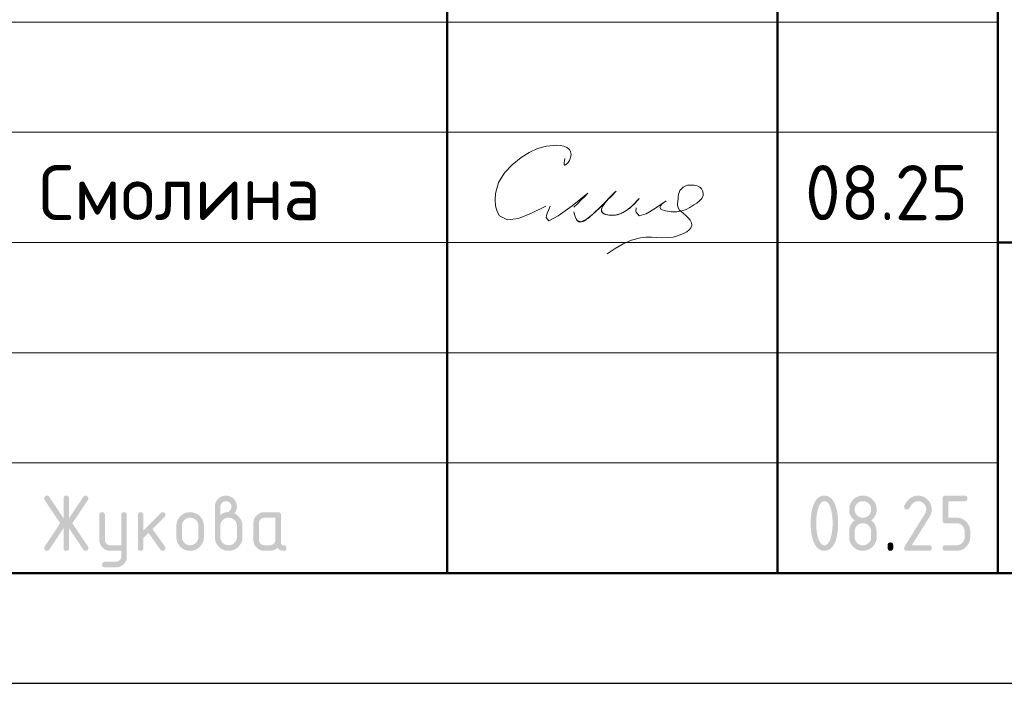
# Model space of a CAD drawing. Header units: millimetres. Extents: x 0 to 21000, y 0 to 14850.
# Tile 8 of 16: x 12530 to 14765, y 0 to 1505. Entities that reach past the tile are written whole.
import ezdxf

# ---------------------------------------------------------------- set-up
doc = ezdxf.new("R2010")
doc.units = ezdxf.units.MM
doc.layers.add('Standard', color=7, linetype='Continuous', lineweight=25)
doc.styles.add('ISOCPEUR', font='txt')

msp = doc.modelspace()

# ---------------------------------------------------------------- hatches: boundary and pattern name
at = {"layer": 'Standard', "linetype": 'Continuous', "lineweight": 25, "transparency": 33554687}
for points in [[(12629.3, 351.8), (12597, 303.4), (12596.5, 302.7), (12596, 302.2), (12595.4, 301.7), (12594.8, 301.3), (12594.1, 301), (12593.3, 300.8), (12592.6, 300.6), (12591.7, 300.6), (12590.9, 300.6), (12590.2, 300.7), (12589.6, 300.8), (12589, 301.1), (12588.4, 301.3), (12587.9, 301.6), (12587.5, 301.9), (12587.1, 302.3), (12586.7, 302.7), (12586.4, 303.2), (12586.1, 303.7), (12585.9, 304.3), (12585.7, 304.9), (12585.6, 305.6), (12585.5, 306.4), (12585.5, 307.2), (12585.5, 308), (12585.8, 308.8), (12586.1, 309.6), (12586.6, 310.4), (12621.7, 363.1), (12586.6, 415.8), (12586.1, 416.6), (12585.8, 417.4), (12585.5, 418.3), (12585.5, 419.1), (12585.5, 419.9), (12585.6, 420.6), (12585.7, 421.4), (12585.9, 422), (12586.1, 422.6), (12586.4, 423.1), (12586.7, 423.6), (12587.1, 424), (12587.5, 424.4), (12588, 424.7), (12588.5, 425), (12589, 425.2), (12589.6, 425.4), (12590.3, 425.5), (12591, 425.6), (12591.8, 425.6), (12592.6, 425.6), (12593.3, 425.5), (12594.1, 425.3), (12594.7, 424.9), (12595.4, 424.6), (12596, 424), (12596.5, 423.5), (12597, 422.8), (12629.3, 374.5), (12629.3, 419.4), (12629.3, 420.2), (12629.4, 420.9), (12629.5, 421.5), (12629.7, 422.1), (12629.9, 422.7), (12630.2, 423.2), (12630.4, 423.7), (12630.8, 424.1), (12631.2, 424.5), (12631.7, 424.8), (12632.2, 425.1), (12632.8, 425.3), (12633.4, 425.4), (12634.1, 425.5), (12634.7, 425.6), (12635.5, 425.6), (12636.3, 425.6), (12637, 425.5), (12637.7, 425.4), (12638.3, 425.3), (12638.9, 425.1), (12639.3, 424.8), (12639.8, 424.5), (12640.2, 424.1), (12640.6, 423.7), (12640.9, 423.2), (12641.2, 422.7), (12641.4, 422.1), (12641.6, 421.5), (12641.7, 420.9), (12641.8, 420.2), (12641.8, 419.4), (12641.8, 374.5), (12674.1, 422.8), (12674.5, 423.5), (12675.1, 424), (12675.7, 424.6), (12676.3, 424.9), (12677, 425.3), (12677.8, 425.5), (12678.5, 425.6), (12679.4, 425.6), (12680, 425.6), (12680.6, 425.5), (12681.2, 425.4), (12681.7, 425.2), (12682.3, 424.9), (12682.8, 424.6), (12683.3, 424.2), (12683.7, 423.7), (12684.2, 423.3), (12684.5, 422.8), (12684.9, 422.3), (12685.1, 421.7), (12685.3, 421.1), (12685.4, 420.5), (12685.5, 419.9), (12685.5, 419.3), (12685.5, 418.4), (12685.3, 417.5), (12685, 416.6), (12684.5, 415.8), (12649.4, 363.1), (12684.5, 310.4), (12685, 309.6), (12685.3, 308.7), (12685.5, 307.9), (12685.5, 307), (12685.5, 306.3), (12685.4, 305.7), (12685.3, 305.1), (12685.1, 304.6), (12684.9, 304), (12684.5, 303.5), (12684.2, 303), (12683.8, 302.5), (12683.3, 302.1), (12682.8, 301.7), (12682.4, 301.4), (12681.8, 301.1), (12681.3, 300.9), (12680.7, 300.8), (12680.1, 300.6), (12679.5, 300.6), (12678.6, 300.6), (12677.8, 300.8), (12677, 301), (12676.3, 301.3), (12675.6, 301.7), (12675.1, 302.2), (12674.5, 302.7), (12674.1, 303.4), (12641.8, 351.8), (12641.8, 306.9), (12641.8, 306.1), (12641.7, 305.4), (12641.6, 304.7), (12641.4, 304.2), (12641.2, 303.6), (12640.9, 303.1), (12640.6, 302.6), (12640.2, 302.2), (12639.8, 301.8), (12639.3, 301.5), (12638.9, 301.2), (12638.3, 301), (12637.7, 300.8), (12637, 300.7), (12636.3, 300.6), (12635.5, 300.6), (12634.7, 300.6), (12634.1, 300.7), (12633.4, 300.8), (12632.8, 301), (12632.2, 301.2), (12631.7, 301.5), (12631.2, 301.8), (12630.8, 302.2), (12630.4, 302.6), (12630.2, 303.1), (12629.9, 303.6), (12629.7, 304.2), (12629.5, 304.7), (12629.4, 305.4), (12629.3, 306.1), (12629.3, 306.9)], [(14568.6, 425.6), (14570.2, 425.6), (14571.8, 425.5), (14573.3, 425.4), (14574.8, 425.1), (14576.3, 424.8), (14577.8, 424.4), (14579.2, 423.9), (14580.6, 423.4), (14582, 422.8), (14583.3, 422.1), (14584.6, 421.4), (14585.9, 420.5), (14587.1, 419.6), (14588.3, 418.6), (14589.5, 417.6), (14590.7, 416.5), (14591.8, 415.4), (14592.8, 414.2), (14593.8, 413), (14594.7, 411.7), (14595.5, 410.4), (14596.3, 409.1), (14597, 407.8), (14597.5, 406.4), (14598.1, 405), (14598.5, 403.6), (14599, 402.1), (14599.2, 400.6), (14599.5, 399.1), (14599.7, 397.6), (14599.8, 396), (14599.8, 394.4), (14599.8, 392.2), (14599.5, 389.9), (14599.1, 387.7), (14598.4, 385.5), (14597.7, 383.2), (14596.6, 380.9), (14595.6, 378.7), (14594.1, 376.4), (14554.8, 313.2), (14593.6, 313.2), (14594.4, 313.2), (14595, 313.1), (14595.7, 313), (14596.3, 312.8), (14596.9, 312.6), (14597.4, 312.3), (14597.9, 312), (14598.3, 311.6), (14598.7, 311.2), (14598.9, 310.7), (14599.2, 310.2), (14599.4, 309.6), (14599.6, 309.1), (14599.7, 308.4), (14599.8, 307.7), (14599.8, 306.9), (14599.8, 306.1), (14599.7, 305.4), (14599.6, 304.8), (14599.4, 304.2), (14599.2, 303.6), (14598.9, 303.1), (14598.7, 302.6), (14598.3, 302.2), (14597.9, 301.8), (14597.4, 301.5), (14596.9, 301.2), (14596.3, 301), (14595.7, 300.8), (14595, 300.7), (14594.4, 300.6), (14593.6, 300.6), (14543.6, 300.6), (14542.8, 300.6), (14542.1, 300.7), (14541.4, 300.8), (14540.9, 301), (14540.3, 301.2), (14539.8, 301.5), (14539.3, 301.8), (14538.9, 302.2), (14538.5, 302.6), (14538.2, 303.1), (14537.9, 303.6), (14537.7, 304.2), (14537.5, 304.7), (14537.4, 305.4), (14537.3, 306.1), (14537.3, 306.9), (14537.3, 307.8), (14537.6, 308.7), (14537.9, 309.6), (14538.4, 310.5), (14584.2, 384.1), (14585, 385.3), (14585.6, 386.6), (14586.2, 387.9), (14586.5, 389.1), (14586.9, 390.4), (14587.1, 391.7), (14587.3, 393), (14587.3, 394.4), (14587.3, 396.3), (14587, 398.1), (14586.6, 399.9), (14585.9, 401.6), (14585.3, 403.2), (14584.2, 404.7), (14583.2, 406.3), (14581.8, 407.6), (14580.5, 409), (14578.9, 410), (14577.4, 411.1), (14575.8, 411.7), (14574.1, 412.4), (14572.3, 412.8), (14570.5, 413.1), (14568.6, 413.1), (14567.3, 413.1), (14566, 412.9), (14564.7, 412.6), (14563.4, 412.1), (14562.1, 411.6), (14560.9, 410.9), (14559.6, 410.2), (14558.4, 409.2), (14557.2, 408.2), (14556, 407), (14554.8, 405.8), (14553.6, 404.3), (14552.4, 402.8), (14551.3, 401.1), (14550.1, 399.4), (14549, 397.4), (14548.6, 396.6), (14548, 396.1), (14547.5, 395.5), (14546.8, 395.1), (14546.1, 394.8), (14545.3, 394.6), (14544.5, 394.4), (14543.6, 394.4), (14542.8, 394.4), (14542.1, 394.5), (14541.4, 394.6), (14540.9, 394.8), (14540.3, 395), (14539.8, 395.3), (14539.3, 395.5), (14538.9, 395.9), (14538.5, 396.3), (14538.2, 396.8), (14537.9, 397.3), (14537.7, 397.9), (14537.5, 398.5), (14537.4, 399.2), (14537.3, 399.8), (14537.3, 400.6), (14537.3, 401.3), (14537.5, 402), (14537.6, 402.6), (14537.9, 403.2), (14539.4, 406), (14540.9, 408.4), (14542.5, 410.9), (14544.2, 413), (14545.9, 415.1), (14547.7, 416.9), (14549.5, 418.6), (14551.4, 420), (14553.3, 421.4), (14555.3, 422.5), (14557.4, 423.5), (14559.5, 424.2), (14561.7, 424.9), (14563.9, 425.3), (14566.2, 425.6)], [(14624.8, 369.4), (14624.8, 419.4), (14624.8, 420.2), (14624.9, 420.9), (14625, 421.5), (14625.2, 422.1), (14625.4, 422.7), (14625.7, 423.2), (14626, 423.7), (14626.4, 424.1), (14626.7, 424.5), (14627.2, 424.8), (14627.7, 425.1), (14628.3, 425.3), (14628.9, 425.4), (14629.6, 425.5), (14630.3, 425.6), (14631, 425.6), (14674.7, 425.6), (14675.4, 425.6), (14676.1, 425.5), (14676.8, 425.4), (14677.4, 425.3), (14678, 425.1), (14678.5, 424.8), (14679, 424.5), (14679.3, 424.1), (14679.7, 423.7), (14680, 423.2), (14680.3, 422.7), (14680.5, 422.1), (14680.7, 421.5), (14680.8, 420.8), (14680.9, 420.2), (14680.9, 419.4), (14680.9, 418.6), (14680.8, 417.9), (14680.7, 417.2), (14680.5, 416.6), (14680.3, 416.1), (14680, 415.6), (14679.7, 415.1), (14679.3, 414.7), (14679, 414.3), (14678.5, 414), (14678, 413.7), (14677.4, 413.5), (14676.8, 413.3), (14676.1, 413.2), (14675.4, 413.1), (14674.7, 413.1), (14637.3, 413.1), (14637.3, 375.7), (14656, 375.7), (14657.6, 375.7), (14659.2, 375.5), (14660.8, 375.4), (14662.2, 375.1), (14663.7, 374.8), (14665.2, 374.4), (14666.6, 373.9), (14668, 373.4), (14669.4, 372.8), (14670.7, 372.1), (14672, 371.4), (14673.3, 370.5), (14674.5, 369.6), (14675.7, 368.6), (14676.9, 367.6), (14678.1, 366.5), (14679.2, 365.3), (14680.2, 364.1), (14681.2, 362.9), (14682.1, 361.7), (14682.9, 360.4), (14683.6, 359.1), (14684.3, 357.7), (14684.9, 356.4), (14685.5, 355), (14685.9, 353.5), (14686.3, 352.1), (14686.6, 350.6), (14686.9, 349.1), (14687, 347.6), (14687.2, 346), (14687.2, 344.4), (14687.2, 331.9), (14687.2, 330.3), (14687, 328.7), (14686.9, 327.2), (14686.6, 325.7), (14686.3, 324.1), (14685.9, 322.7), (14685.5, 321.3), (14684.9, 319.9), (14684.3, 318.5), (14683.6, 317.2), (14682.9, 315.9), (14682, 314.6), (14681.2, 313.3), (14680.2, 312.1), (14679.2, 310.9), (14678, 309.8), (14676.9, 308.6), (14675.7, 307.6), (14674.5, 306.6), (14673.2, 305.8), (14671.9, 304.9), (14670.6, 304.2), (14669.3, 303.5), (14667.9, 302.9), (14666.5, 302.4), (14665.1, 301.9), (14663.7, 301.5), (14662.2, 301.2), (14660.7, 300.9), (14659.1, 300.8), (14657.6, 300.6), (14656, 300.6), (14631, 300.6), (14630.3, 300.6), (14629.6, 300.7), (14628.9, 300.8), (14628.3, 301), (14627.7, 301.2), (14627.2, 301.5), (14626.7, 301.8), (14626.4, 302.2), (14626, 302.6), (14625.7, 303.1), (14625.4, 303.6), (14625.2, 304.2), (14625, 304.8), (14624.9, 305.4), (14624.8, 306.1), (14624.8, 306.9), (14624.8, 307.7), (14624.9, 308.4), (14625, 309.1), (14625.2, 309.6), (14625.4, 310.2), (14625.7, 310.7), (14626, 311.2), (14626.4, 311.6), (14626.7, 312), (14627.2, 312.3), (14627.7, 312.6), (14628.3, 312.8), (14628.9, 313), (14629.6, 313.1), (14630.3, 313.2), (14631, 313.2), (14656, 313.2), (14657.9, 313.2), (14659.7, 313.5), (14661.5, 313.8), (14663.2, 314.5), (14664.9, 315.2), (14666.4, 316.2), (14667.9, 317.2), (14669.2, 318.6), (14670.6, 320), (14671.6, 321.5), (14672.6, 323), (14673.3, 324.7), (14674, 326.3), (14674.3, 328.1), (14674.7, 329.9), (14674.7, 331.9), (14674.7, 344.4), (14674.7, 346.3), (14674.3, 348.1), (14674, 349.9), (14673.3, 351.6), (14672.6, 353.3), (14671.6, 354.8), (14670.6, 356.3), (14669.2, 357.7), (14667.8, 359), (14666.3, 360.1), (14664.8, 361.1), (14663.1, 361.8), (14661.5, 362.5), (14659.7, 362.8), (14657.9, 363.1), (14656, 363.1), (14631, 363.1), (14630.3, 363.1), (14629.6, 363.2), (14628.9, 363.3), (14628.3, 363.5), (14627.7, 363.7), (14627.2, 364), (14626.7, 364.3), (14626.4, 364.7), (14626, 365.1), (14625.7, 365.6), (14625.4, 366.1), (14625.2, 366.7), (14625, 367.2), (14624.9, 367.9), (14624.8, 368.6)], [(12760.4, 288), (12760.4, 300.6), (12735.5, 300.6), (12734.2, 300.6), (12732.9, 300.8), (12731.7, 300.9), (12730.4, 301.1), (12729.2, 301.3), (12728.1, 301.7), (12726.9, 302), (12725.8, 302.5), (12724.7, 302.9), (12723.7, 303.5), (12722.6, 304.1), (12721.6, 304.7), (12720.6, 305.4), (12719.6, 306.2), (12718.7, 307), (12717.8, 307.9), (12716.9, 308.8), (12716.1, 309.8), (12715.3, 310.8), (12714.6, 311.8), (12713.9, 312.8), (12713.4, 313.8), (12712.8, 314.9), (12712.4, 316), (12711.9, 317.1), (12711.6, 318.3), (12711.2, 319.4), (12711, 320.6), (12710.8, 321.8), (12710.7, 323.1), (12710.6, 324.3), (12710.6, 325.6), (12710.6, 381.8), (12710.6, 382.6), (12710.7, 383.3), (12710.7, 384), (12710.9, 384.6), (12711.1, 385.1), (12711.4, 385.6), (12711.7, 386.1), (12712.1, 386.5), (12712.5, 386.9), (12713, 387.2), (12713.5, 387.5), (12714.1, 387.7), (12714.7, 387.9), (12715.3, 388), (12716, 388.1), (12716.8, 388.1), (12717.6, 388.1), (12718.3, 388), (12719, 387.9), (12719.6, 387.7), (12720.1, 387.5), (12720.6, 387.2), (12721.1, 386.9), (12721.5, 386.5), (12721.9, 386.1), (12722.2, 385.6), (12722.5, 385.2), (12722.7, 384.6), (12722.9, 384), (12723, 383.3), (12723.1, 382.6), (12723.1, 381.8), (12723.1, 325.7), (12723.1, 324.4), (12723.3, 323.2), (12723.5, 322), (12724, 320.9), (12724.5, 319.8), (12725.1, 318.8), (12725.8, 317.8), (12726.8, 316.9), (12727.7, 315.9), (12728.7, 315.2), (12729.7, 314.5), (12730.8, 314.1), (12731.9, 313.6), (12733.1, 313.4), (12734.2, 313.2), (12735.5, 313.2), (12760.4, 313.2), (12760.4, 381.8), (12760.4, 382.6), (12760.5, 383.3), (12760.6, 384), (12760.8, 384.6), (12761, 385.2), (12761.3, 385.6), (12761.6, 386.1), (12762, 386.5), (12762.4, 386.9), (12762.9, 387.2), (12763.4, 387.5), (12763.9, 387.7), (12764.5, 387.9), (12765.2, 388), (12765.9, 388.1), (12766.7, 388.1), (12767.5, 388.1), (12768.1, 388), (12768.8, 387.9), (12769.4, 387.7), (12770, 387.5), (12770.5, 387.2), (12771, 386.9), (12771.4, 386.5), (12771.8, 386.1), (12772.1, 385.6), (12772.4, 385.1), (12772.5, 384.6), (12772.7, 384), (12772.8, 383.3), (12772.9, 382.6), (12772.9, 381.8), (12772.9, 288.2), (12772.9, 286.9), (12772.8, 285.6), (12772.7, 284.4), (12772.5, 283.2), (12772.3, 282), (12771.9, 280.8), (12771.6, 279.6), (12771.2, 278.5), (12770.7, 277.4), (12770.2, 276.4), (12769.6, 275.3), (12768.9, 274.3), (12768.3, 273.3), (12767.5, 272.3), (12766.7, 271.4), (12765.8, 270.5), (12764.9, 269.6), (12764, 268.8), (12763, 268), (12762, 267.3), (12761, 266.6), (12760, 266), (12759, 265.5), (12757.9, 265), (12756.8, 264.6), (12755.6, 264.2), (12754.5, 263.9), (12753.3, 263.6), (12752.1, 263.4), (12750.8, 263.3), (12749.6, 263.2), (12748.3, 263.2), (12723.1, 263.2), (12722.3, 263.2), (12721.6, 263.3), (12720.9, 263.4), (12720.3, 263.6), (12719.8, 263.8), (12719.3, 264.1), (12718.8, 264.4), (12718.4, 264.8), (12718, 265.1), (12717.7, 265.6), (12717.4, 266.1), (12717.2, 266.7), (12717, 267.3), (12716.9, 268), (12716.8, 268.7), (12716.8, 269.5), (12716.8, 270.1), (12716.9, 270.7), (12717.1, 271.2), (12717.3, 271.8), (12717.5, 272.3), (12717.9, 272.8), (12718.2, 273.3), (12718.7, 273.8), (12719.2, 274.3), (12719.7, 274.6), (12720.2, 275), (12720.8, 275.2), (12721.3, 275.5), (12721.9, 275.6), (12722.5, 275.7), (12723.1, 275.7), (12748, 275.7), (12749.3, 275.7), (12750.5, 275.9), (12751.7, 276.1), (12752.8, 276.6), (12753.9, 277), (12754.9, 277.7), (12755.9, 278.3), (12756.8, 279.2), (12757.7, 280.1), (12758.4, 281.1), (12759.1, 282), (12759.5, 283.2), (12760, 284.2), (12760.2, 285.5), (12760.4, 286.7)], [(12810.5, 347), (12849.8, 386.3), (12850.2, 386.7), (12850.7, 387.1), (12851.2, 387.4), (12851.8, 387.6), (12852.4, 387.9), (12853, 388), (12853.6, 388.1), (12854.2, 388.1), (12855, 388.1), (12855.7, 388), (12856.4, 387.9), (12857, 387.7), (12857.6, 387.5), (12858.1, 387.2), (12858.5, 386.9), (12858.9, 386.5), (12859.3, 386.1), (12859.6, 385.6), (12859.9, 385.1), (12860.1, 384.6), (12860.3, 384), (12860.4, 383.3), (12860.5, 382.6), (12860.5, 381.8), (12860.5, 381.2), (12860.4, 380.6), (12860.3, 380.1), (12860, 379.5), (12859.8, 379), (12859.4, 378.5), (12859.1, 378), (12858.6, 377.5), (12831.1, 350), (12859.3, 310.5), (12859.9, 309.6), (12860.2, 308.7), (12860.5, 307.8), (12860.5, 306.8), (12860.5, 306), (12860.4, 305.4), (12860.3, 304.7), (12860.1, 304.1), (12859.9, 303.5), (12859.6, 303), (12859.3, 302.6), (12858.9, 302.2), (12858.5, 301.8), (12858.1, 301.5), (12857.6, 301.2), (12857, 301), (12856.4, 300.8), (12855.7, 300.7), (12855, 300.6), (12854.2, 300.6), (12853.4, 300.6), (12852.7, 300.8), (12851.9, 301), (12851.3, 301.3), (12850.6, 301.6), (12850.1, 302.1), (12849.5, 302.6), (12849, 303.3), (12822.2, 341.1), (12810.5, 329.4), (12810.5, 306.9), (12810.5, 306.1), (12810.4, 305.4), (12810.3, 304.7), (12810.1, 304.2), (12809.9, 303.6), (12809.6, 303.1), (12809.3, 302.6), (12808.9, 302.2), (12808.6, 301.8), (12808.1, 301.5), (12807.6, 301.2), (12807, 301), (12806.4, 300.8), (12805.7, 300.7), (12805, 300.6), (12804.2, 300.6), (12803.5, 300.6), (12802.8, 300.7), (12802.1, 300.8), (12801.5, 301), (12800.9, 301.2), (12800.4, 301.5), (12799.9, 301.8), (12799.5, 302.2), (12799.2, 302.6), (12798.9, 303.1), (12798.6, 303.6), (12798.4, 304.2), (12798.2, 304.7), (12798.1, 305.4), (12798, 306.1), (12798, 306.9), (12798, 381.8), (12798, 382.6), (12798.1, 383.3), (12798.2, 384), (12798.4, 384.6), (12798.6, 385.1), (12798.9, 385.6), (12799.2, 386.1), (12799.5, 386.5), (12799.9, 386.9), (12800.4, 387.2), (12800.9, 387.5), (12801.5, 387.7), (12802.1, 387.9), (12802.8, 388), (12803.5, 388.1), (12804.2, 388.1), (12805, 388.1), (12805.7, 388), (12806.4, 387.9), (12807, 387.7), (12807.6, 387.5), (12808.1, 387.2), (12808.6, 386.9), (12808.9, 386.5), (12809.3, 386.1), (12809.6, 385.6), (12809.9, 385.1), (12810.1, 384.6), (12810.3, 384), (12810.4, 383.3), (12810.5, 382.6), (12810.5, 381.8)], [(14499.9, 313.2), (14499.9, 313.9), (14500, 314.6), (14500.1, 315.3), (14500.3, 315.9), (14500.5, 316.5), (14500.8, 317), (14501.1, 317.5), (14501.5, 317.9), (14501.9, 318.3), (14502.4, 318.5), (14502.8, 318.8), (14503.4, 319), (14504, 319.2), (14504.7, 319.3), (14505.4, 319.4), (14506.2, 319.4), (14507, 319.4), (14507.6, 319.3), (14508.3, 319.2), (14508.9, 319), (14509.5, 318.8), (14510, 318.5), (14510.5, 318.3), (14510.9, 317.9), (14511.3, 317.5), (14511.6, 317), (14511.8, 316.5), (14512, 315.9), (14512.2, 315.3), (14512.3, 314.6), (14512.4, 313.9), (14512.4, 313.2), (14512.4, 306.9), (14512.4, 306.1), (14512.3, 305.4), (14512.2, 304.8), (14512, 304.2), (14511.8, 303.6), (14511.6, 303.1), (14511.3, 302.6), (14510.9, 302.2), (14510.5, 301.8), (14510, 301.5), (14509.5, 301.2), (14508.9, 301), (14508.3, 300.8), (14507.6, 300.7), (14507, 300.6), (14506.2, 300.6), (14505.4, 300.6), (14504.7, 300.7), (14504, 300.8), (14503.4, 301), (14502.8, 301.2), (14502.4, 301.5), (14501.9, 301.8), (14501.5, 302.2), (14501.1, 302.6), (14500.8, 303.1), (14500.5, 303.6), (14500.3, 304.2), (14500.1, 304.8), (14500, 305.4), (14499.9, 306.1), (14499.9, 306.9)]]:
    msp.add_hatch(color=7, dxfattribs=at).paths.add_polyline_path(points, flags=16)
h = msp.add_hatch(color=7, dxfattribs=at)
h.paths.add_polyline_path([(12985.4, 381.9), (12987.4, 383.4), (12989.3, 384.6), (12991.2, 385.8), (12993, 386.6), (12994.8, 387.3), (12996.6, 387.7), (12998.3, 388.1), (12999.9, 388.1), (13000.9, 388.1), (13001.9, 388.4), (13002.8, 388.7), (13003.7, 389.2), (13004.6, 389.7), (13005.5, 390.6), (13006.3, 391.4), (13007.1, 392.5), (13007.9, 393.5), (13008.6, 394.5), (13009.2, 395.5), (13009.6, 396.5), (13010, 397.6), (13010.2, 398.6), (13010.4, 399.6), (13010.4, 400.6), (13010.4, 401.9), (13010.1, 403.2), (13009.9, 404.4), (13009.5, 405.5), (13009, 406.6), (13008.3, 407.6), (13007.7, 408.6), (13006.8, 409.5), (13005.9, 410.4), (13004.9, 411.1), (13003.9, 411.8), (13002.7, 412.2), (13001.6, 412.7), (13000.4, 412.9), (12999.2, 413.1), (12997.9, 413.1), (12996.6, 413.1), (12995.4, 412.9), (12994.2, 412.7), (12993, 412.2), (12991.9, 411.7), (12990.9, 411.1), (12989.9, 410.4), (12989, 409.5), (12988.1, 408.6), (12987.4, 407.5), (12986.7, 406.5), (12986.3, 405.4), (12985.8, 404.3), (12985.6, 403.1), (12985.4, 401.9), (12985.4, 400.6)])
h.paths.add_polyline_path([(13016.5, 385.6), (13018.7, 384.7), (13020.6, 383.5), (13022.5, 382.4), (13024.2, 380.9), (13025.9, 379.5), (13027.4, 377.8), (13028.9, 376.1), (13030.2, 374.1), (13031.4, 372.2), (13032.4, 370.1), (13033.3, 368), (13034, 365.9), (13034.6, 363.7), (13034.9, 361.5), (13035.2, 359.2), (13035.2, 356.9), (13035.2, 331.9), (13035.2, 330.3), (13035.1, 328.7), (13034.9, 327.1), (13034.7, 325.6), (13034.4, 324.1), (13033.9, 322.7), (13033.5, 321.2), (13032.9, 319.8), (13032.4, 318.4), (13031.7, 317.1), (13031, 315.8), (13030.1, 314.5), (13029.2, 313.3), (13028.2, 312.1), (13027.2, 310.9), (13026.1, 309.7), (13025, 308.6), (13023.8, 307.6), (13022.6, 306.6), (13021.3, 305.8), (13020, 304.9), (13018.7, 304.2), (13017.4, 303.5), (13016, 302.9), (13014.6, 302.3), (13013.2, 301.9), (13011.8, 301.5), (13010.3, 301.2), (13008.8, 300.9), (13007.2, 300.8), (13005.7, 300.6), (13004, 300.6), (13002.4, 300.6), (13000.8, 300.8), (12999.3, 300.9), (12997.8, 301.2), (12996.3, 301.5), (12994.8, 301.9), (12993.4, 302.4), (12992, 302.9), (12990.6, 303.5), (12989.3, 304.2), (12988, 304.9), (12986.7, 305.8), (12985.4, 306.6), (12984.2, 307.6), (12983.1, 308.6), (12981.9, 309.8), (12980.8, 310.9), (12979.8, 312.1), (12978.8, 313.3), (12977.9, 314.6), (12977.1, 315.9), (12976.4, 317.2), (12975.7, 318.5), (12975.1, 319.9), (12974.5, 321.3), (12974.1, 322.7), (12973.7, 324.1), (12973.4, 325.6), (12973.1, 327.1), (12973, 328.7), (12972.8, 330.3), (12972.8, 331.9), (12972.8, 400.6), (12972.8, 402), (12973, 403.2), (12973.1, 404.5), (12973.3, 405.7), (12973.5, 406.9), (12973.9, 408.1), (12974.2, 409.2), (12974.7, 410.3), (12975.1, 411.4), (12975.7, 412.5), (12976.3, 413.6), (12976.9, 414.6), (12977.6, 415.6), (12978.4, 416.5), (12979.2, 417.5), (12980.1, 418.4), (12981, 419.3), (12982, 420.1), (12982.9, 420.9), (12983.9, 421.6), (12985, 422.3), (12986, 422.8), (12987.1, 423.4), (12988.2, 423.8), (12989.3, 424.3), (12990.4, 424.6), (12991.6, 425), (12992.8, 425.2), (12994, 425.4), (12995.2, 425.5), (12996.5, 425.6), (12997.8, 425.6), (12999.1, 425.6), (13000.3, 425.5), (13001.6, 425.4), (13002.8, 425.2), (13004, 425), (13005.2, 424.6), (13006.3, 424.3), (13007.4, 423.8), (13008.6, 423.4), (13009.6, 422.8), (13010.7, 422.2), (13011.7, 421.5), (13012.7, 420.9), (13013.6, 420.1), (13014.6, 419.3), (13015.5, 418.4), (13016.4, 417.4), (13017.2, 416.5), (13018, 415.5), (13018.6, 414.5), (13019.3, 413.5), (13019.9, 412.4), (13020.4, 411.4), (13020.9, 410.3), (13021.3, 409.2), (13021.7, 408), (13022, 406.9), (13022.3, 405.7), (13022.5, 404.4), (13022.6, 403.2), (13022.7, 401.9), (13022.7, 400.6), (13022.7, 398.3), (13022.3, 396.1), (13021.9, 394), (13021.2, 392.1), (13020.4, 390.3), (13019.2, 388.6), (13018.1, 387)], flags=16)
h.paths.add_polyline_path([(13022.7, 331.9), (13022.7, 356.9), (13022.7, 358.8), (13022.4, 360.6), (13022, 362.4), (13021.3, 364.1), (13020.7, 365.8), (13019.7, 367.3), (13018.6, 368.8), (13017.3, 370.2), (13015.9, 371.5), (13014.4, 372.6), (13012.9, 373.6), (13011.3, 374.3), (13009.6, 375), (13007.8, 375.3), (13006, 375.6), (13004, 375.6), (13002.1, 375.6), (13000.3, 375.3), (12998.5, 375), (12996.8, 374.3), (12995.2, 373.6), (12993.6, 372.6), (12992.1, 371.5), (12990.8, 370.2), (12989.4, 368.8), (12988.4, 367.3), (12987.4, 365.8), (12986.7, 364.1), (12986, 362.4), (12985.7, 360.6), (12985.4, 358.8), (12985.4, 356.9), (12985.4, 331.9), (12985.4, 329.9), (12985.7, 328.1), (12986, 326.3), (12986.7, 324.7), (12987.4, 323), (12988.4, 321.5), (12989.4, 320), (12990.8, 318.6), (12992.1, 317.2), (12993.6, 316.2), (12995.2, 315.2), (12996.8, 314.5), (12998.5, 313.8), (13000.3, 313.5), (13002.1, 313.2), (13004, 313.2), (13006, 313.2), (13007.8, 313.5), (13009.6, 313.9), (13011.3, 314.5), (13012.9, 315.2), (13014.4, 316.3), (13015.9, 317.3), (13017.3, 318.7), (13018.6, 320), (13019.7, 321.5), (13020.7, 323.1), (13021.3, 324.7), (13022, 326.4), (13022.4, 328.2), (13022.7, 330)])
h = msp.add_hatch(color=7, dxfattribs=at)
h.paths.add_polyline_path([(14374.9, 363.1), (14374.9, 367), (14374.7, 370.8), (14374.5, 374.6), (14374.1, 378.2), (14373.7, 381.9), (14373.1, 385.4), (14372.4, 389), (14371.6, 392.4), (14371, 395), (14370.3, 397.3), (14369.6, 399.5), (14368.8, 401.5), (14368, 403.4), (14367.1, 405), (14366.2, 406.6), (14365.3, 407.9), (14364.3, 409.2), (14363.3, 410.2), (14362.2, 411.2), (14361.1, 411.8), (14360, 412.5), (14358.8, 412.8), (14357.5, 413.1), (14356.2, 413.1), (14355, 413.1), (14353.8, 412.8), (14352.6, 412.5), (14351.4, 411.8), (14350.3, 411.2), (14349.3, 410.2), (14348.2, 409.2), (14347.3, 407.9), (14346.3, 406.6), (14345.5, 405), (14344.6, 403.4), (14343.8, 401.4), (14343, 399.5), (14342.3, 397.2), (14341.6, 394.9), (14341, 392.3), (14340.1, 388.8), (14339.5, 385.2), (14338.8, 381.6), (14338.4, 378), (14338, 374.4), (14337.8, 370.6), (14337.6, 366.9), (14337.6, 363.1), (14337.6, 359.3), (14337.8, 355.5), (14338, 351.8), (14338.4, 348.1), (14338.8, 344.5), (14339.4, 340.9), (14340, 337.3), (14340.9, 333.9), (14341.5, 331.3), (14342.2, 329), (14342.9, 326.8), (14343.7, 324.8), (14344.5, 322.9), (14345.4, 321.3), (14346.3, 319.6), (14347.2, 318.4), (14348.2, 317.1), (14349.2, 316.1), (14350.3, 315.1), (14351.4, 314.5), (14352.5, 313.8), (14353.7, 313.5), (14354.9, 313.2), (14356.2, 313.2), (14357.5, 313.2), (14358.8, 313.5), (14360, 313.8), (14361.1, 314.5), (14362.2, 315.1), (14363.3, 316.1), (14364.3, 317.1), (14365.3, 318.4), (14366.2, 319.6), (14367.1, 321.3), (14368, 322.9), (14368.8, 324.8), (14369.6, 326.8), (14370.3, 329), (14371, 331.3), (14371.6, 333.9), (14372.4, 337.3), (14373.1, 340.9), (14373.7, 344.5), (14374.1, 348.1), (14374.5, 351.8), (14374.7, 355.5), (14374.9, 359.3)])
h.paths.add_polyline_path([(14387.4, 363.1), (14387.4, 360.3), (14387.4, 357.7), (14387.3, 355), (14387.1, 352.3), (14386.9, 349.7), (14386.7, 347.2), (14386.4, 344.7), (14386.1, 342.3), (14385.7, 339.9), (14385.3, 337.6), (14384.9, 335.3), (14384.4, 333), (14383.8, 330.8), (14383.2, 328.7), (14382.6, 326.5), (14382, 324.5), (14381, 321.5), (14379.8, 318.9), (14378.6, 316.3), (14377.3, 314.1), (14376, 311.8), (14374.6, 310), (14373.1, 308.1), (14371.5, 306.6), (14369.9, 305.1), (14368.1, 304), (14366.4, 302.9), (14364.5, 302.1), (14362.6, 301.4), (14360.5, 301), (14358.5, 300.6), (14356.2, 300.6), (14354, 300.6), (14352, 301), (14349.9, 301.4), (14348, 302.1), (14346.1, 302.9), (14344.3, 304), (14342.6, 305.1), (14341, 306.6), (14339.4, 308.1), (14337.9, 309.9), (14336.5, 311.8), (14335.2, 314), (14333.9, 316.2), (14332.7, 318.8), (14331.5, 321.4), (14330.5, 324.4), (14329.8, 326.4), (14329.2, 328.6), (14328.6, 330.7), (14328.1, 332.9), (14327.6, 335.2), (14327.2, 337.5), (14326.8, 339.8), (14326.4, 342.2), (14326.1, 344.7), (14325.8, 347.2), (14325.6, 349.7), (14325.4, 352.3), (14325.2, 354.9), (14325.1, 357.6), (14325.1, 360.3), (14325.1, 363.1), (14325.1, 365.9), (14325.1, 368.7), (14325.2, 371.4), (14325.4, 374), (14325.6, 376.6), (14325.8, 379.1), (14326.1, 381.6), (14326.4, 384), (14326.8, 386.5), (14327.2, 388.8), (14327.6, 391.1), (14328.1, 393.3), (14328.6, 395.6), (14329.2, 397.7), (14329.8, 399.8), (14330.5, 401.9), (14331.5, 404.8), (14332.7, 407.4), (14333.9, 410), (14335.2, 412.3), (14336.5, 414.5), (14337.9, 416.4), (14339.4, 418.2), (14341, 419.7), (14342.6, 421.2), (14344.3, 422.3), (14346.1, 423.4), (14348, 424.2), (14349.9, 424.9), (14352, 425.3), (14354, 425.6), (14356.2, 425.6), (14358.5, 425.6), (14360.5, 425.3), (14362.6, 424.9), (14364.5, 424.1), (14366.4, 423.4), (14368.1, 422.3), (14369.9, 421.2), (14371.5, 419.7), (14373.1, 418.2), (14374.6, 416.3), (14376, 414.5), (14377.3, 412.2), (14378.6, 410), (14379.8, 407.4), (14381, 404.8), (14382, 401.8), (14382.6, 399.7), (14383.2, 397.6), (14383.8, 395.5), (14384.4, 393.3), (14384.9, 391), (14385.3, 388.7), (14385.7, 386.4), (14386.1, 384), (14386.4, 381.6), (14386.7, 379.1), (14386.9, 376.5), (14387.1, 373.9), (14387.3, 371.3), (14387.4, 368.6), (14387.4, 365.9)], flags=16)
h = msp.add_hatch(color=7, dxfattribs=at)
h.paths.add_polyline_path([(14443.7, 313.2), (14445.6, 313.2), (14447.4, 313.5), (14449.2, 313.8), (14450.9, 314.5), (14452.6, 315.2), (14454.1, 316.2), (14455.6, 317.2), (14456.9, 318.6), (14458.3, 320), (14459.3, 321.5), (14460.3, 323), (14461, 324.7), (14461.7, 326.3), (14462, 328.1), (14462.3, 329.9), (14462.3, 331.9), (14462.3, 344.4), (14462.3, 346.4), (14462, 348.1), (14461.7, 349.9), (14461, 351.6), (14460.3, 353.3), (14459.3, 354.8), (14458.2, 356.3), (14456.9, 357.7), (14455.5, 359), (14454, 360.1), (14452.5, 361.1), (14450.8, 361.8), (14449.2, 362.5), (14447.4, 362.8), (14445.6, 363.2), (14443.7, 363.2), (14441.7, 363.2), (14439.9, 362.8), (14438.1, 362.5), (14436.5, 361.8), (14434.8, 361.1), (14433.3, 360.1), (14431.8, 359.1), (14430.4, 357.7), (14429.1, 356.3), (14428.1, 354.8), (14427, 353.3), (14426.4, 351.7), (14425.7, 350), (14425.3, 348.2), (14425, 346.4), (14425, 344.4), (14425, 331.9), (14425, 329.9), (14425.3, 328.1), (14425.7, 326.3), (14426.4, 324.7), (14427, 323), (14428.1, 321.5), (14429.1, 320), (14430.4, 318.6), (14431.8, 317.2), (14433.3, 316.2), (14434.8, 315.2), (14436.5, 314.5), (14438.1, 313.8), (14439.9, 313.5), (14441.7, 313.2)])
h.paths.add_polyline_path([(14443.7, 300.6), (14442.1, 300.6), (14440.5, 300.8), (14438.9, 300.9), (14437.4, 301.2), (14435.9, 301.5), (14434.5, 301.9), (14433.1, 302.4), (14431.7, 302.9), (14430.3, 303.5), (14429, 304.2), (14427.7, 304.9), (14426.4, 305.8), (14425.1, 306.6), (14423.9, 307.6), (14422.7, 308.6), (14421.6, 309.8), (14420.5, 310.9), (14419.5, 312.1), (14418.5, 313.3), (14417.6, 314.6), (14416.8, 315.9), (14416, 317.2), (14415.3, 318.5), (14414.8, 319.9), (14414.2, 321.3), (14413.8, 322.7), (14413.3, 324.1), (14413.1, 325.6), (14412.8, 327.1), (14412.6, 328.7), (14412.5, 330.3), (14412.5, 331.9), (14412.5, 344.4), (14412.5, 346.3), (14412.7, 348.2), (14412.9, 350), (14413.3, 351.8), (14413.7, 353.5), (14414.2, 355.2), (14414.8, 356.8), (14415.6, 358.4), (14416.4, 360), (14417.4, 361.4), (14418.4, 362.9), (14419.5, 364.3), (14420.7, 365.7), (14422.1, 366.9), (14423.4, 368.2), (14425, 369.4), (14423.4, 370.6), (14422.1, 371.9), (14420.7, 373.1), (14419.5, 374.5), (14418.4, 375.9), (14417.4, 377.3), (14416.4, 378.8), (14415.6, 380.4), (14414.8, 381.9), (14414.2, 383.6), (14413.7, 385.3), (14413.3, 387), (14412.9, 388.8), (14412.7, 390.6), (14412.5, 392.4), (14412.5, 394.4), (14412.5, 396), (14412.6, 397.6), (14412.8, 399.1), (14413.1, 400.6), (14413.3, 402.1), (14413.8, 403.6), (14414.2, 405), (14414.8, 406.4), (14415.3, 407.8), (14416, 409.1), (14416.8, 410.4), (14417.6, 411.7), (14418.5, 413), (14419.5, 414.2), (14420.5, 415.4), (14421.6, 416.5), (14422.7, 417.6), (14423.9, 418.6), (14425.1, 419.6), (14426.4, 420.5), (14427.7, 421.4), (14429, 422.1), (14430.3, 422.8), (14431.7, 423.4), (14433.1, 423.9), (14434.5, 424.4), (14435.9, 424.8), (14437.4, 425.1), (14438.9, 425.4), (14440.5, 425.5), (14442.1, 425.6), (14443.7, 425.6), (14445.3, 425.6), (14446.9, 425.5), (14448.4, 425.4), (14449.9, 425.1), (14451.4, 424.8), (14452.8, 424.4), (14454.3, 423.9), (14455.7, 423.4), (14457, 422.8), (14458.4, 422.1), (14459.7, 421.4), (14460.9, 420.5), (14462.2, 419.6), (14463.4, 418.6), (14464.6, 417.6), (14465.7, 416.5), (14466.9, 415.4), (14467.9, 414.2), (14468.9, 413), (14469.7, 411.7), (14470.6, 410.4), (14471.3, 409.1), (14472, 407.8), (14472.6, 406.4), (14473.2, 405), (14473.6, 403.6), (14474, 402.1), (14474.3, 400.6), (14474.6, 399.1), (14474.7, 397.6), (14474.9, 396), (14474.9, 394.4), (14474.9, 392.4), (14474.7, 390.6), (14474.5, 388.8), (14474.1, 387), (14473.7, 385.3), (14473.1, 383.6), (14472.5, 381.9), (14471.7, 380.4), (14471, 378.8), (14470, 377.3), (14469, 375.9), (14467.8, 374.5), (14466.7, 373.1), (14465.3, 371.9), (14463.9, 370.6), (14462.3, 369.4), (14464.6, 367.7), (14466.4, 365.8), (14468.3, 363.9), (14469.7, 361.8), (14471.1, 359.7), (14472.1, 357.4), (14473.1, 355.1), (14473.7, 352.6), (14473.9, 352), (14474, 351.2), (14474.1, 350.4), (14474.2, 349.5), (14474.3, 348.5), (14474.4, 347.4), (14474.5, 346.2), (14474.6, 344.9), (14474.6, 343.6), (14474.7, 342.2), (14474.8, 340.7), (14474.8, 339.1), (14474.8, 337.5), (14474.8, 335.7), (14474.9, 333.9), (14474.9, 331.9), (14474.9, 330.3), (14474.7, 328.7), (14474.6, 327.1), (14474.3, 325.6), (14474, 324.1), (14473.6, 322.7), (14473.2, 321.3), (14472.6, 319.9), (14472, 318.5), (14471.3, 317.2), (14470.6, 315.9), (14469.7, 314.6), (14468.9, 313.3), (14467.9, 312.1), (14466.9, 310.9), (14465.7, 309.8), (14464.6, 308.6), (14463.4, 307.6), (14462.2, 306.6), (14460.9, 305.8), (14459.7, 304.9), (14458.4, 304.2), (14457, 303.5), (14455.7, 302.9), (14454.3, 302.4), (14452.8, 301.9), (14451.4, 301.5), (14449.9, 301.2), (14448.4, 300.9), (14446.9, 300.8), (14445.3, 300.6)], flags=16)
h.paths.add_polyline_path([(14443.7, 375.6), (14445.6, 375.6), (14447.4, 376), (14449.2, 376.3), (14450.9, 377), (14452.6, 377.7), (14454.1, 378.7), (14455.6, 379.7), (14456.9, 381.1), (14458.3, 382.4), (14459.3, 383.9), (14460.3, 385.4), (14461, 387.1), (14461.7, 388.8), (14462, 390.6), (14462.3, 392.4), (14462.3, 394.4), (14462.3, 396.3), (14462, 398.1), (14461.7, 399.9), (14461, 401.6), (14460.3, 403.2), (14459.3, 404.7), (14458.2, 406.2), (14456.9, 407.6), (14455.5, 409), (14454, 410), (14452.5, 411.1), (14450.8, 411.7), (14449.2, 412.4), (14447.4, 412.8), (14445.6, 413.1), (14443.7, 413.1), (14441.7, 413.1), (14439.9, 412.8), (14438.1, 412.4), (14436.5, 411.7), (14434.8, 411.1), (14433.3, 410), (14431.8, 409), (14430.4, 407.7), (14429.1, 406.3), (14428.1, 404.8), (14427, 403.3), (14426.4, 401.6), (14425.7, 400), (14425.3, 398.1), (14425, 396.3), (14425, 394.4), (14425, 392.4), (14425.3, 390.6), (14425.7, 388.8), (14426.4, 387.1), (14427, 385.4), (14428.1, 383.9), (14429.1, 382.4), (14430.4, 381.1), (14431.8, 379.7), (14433.3, 378.7), (14434.8, 377.7), (14436.5, 377), (14438.1, 376.3), (14439.9, 376), (14441.7, 375.6)])
h = msp.add_hatch(color=7, dxfattribs=at)
h.paths.add_polyline_path([(12885.4, 331.9), (12885.4, 356.8), (12885.4, 358.5), (12885.6, 360), (12885.7, 361.6), (12886, 363.1), (12886.3, 364.6), (12886.7, 366), (12887.1, 367.5), (12887.7, 368.9), (12888.3, 370.2), (12889, 371.6), (12889.7, 372.9), (12890.5, 374.1), (12891.4, 375.4), (12892.4, 376.6), (12893.4, 377.8), (12894.5, 378.9), (12895.7, 380.1), (12896.9, 381.1), (12898.1, 382.1), (12899.3, 382.9), (12900.6, 383.8), (12901.9, 384.5), (12903.2, 385.2), (12904.6, 385.8), (12906, 386.4), (12907.4, 386.8), (12908.9, 387.2), (12910.4, 387.5), (12911.9, 387.8), (12913.4, 387.9), (12915, 388.1), (12916.6, 388.1), (12918.2, 388.1), (12919.8, 387.9), (12921.4, 387.8), (12922.9, 387.5), (12924.4, 387.2), (12925.9, 386.8), (12927.3, 386.4), (12928.7, 385.8), (12930.1, 385.2), (12931.4, 384.5), (12932.7, 383.8), (12934, 383), (12935.3, 382.1), (12936.5, 381.2), (12937.6, 380.2), (12938.8, 379), (12939.9, 377.9), (12940.9, 376.7), (12941.9, 375.5), (12942.7, 374.3), (12943.6, 373), (12944.3, 371.7), (12945, 370.4), (12945.5, 369), (12946.1, 367.6), (12946.5, 366.1), (12947, 364.7), (12947.2, 363.2), (12947.5, 361.7), (12947.7, 360.1), (12947.8, 358.5), (12947.8, 356.8), (12947.8, 331.9), (12947.8, 330.2), (12947.7, 328.7), (12947.5, 327.1), (12947.2, 325.6), (12946.9, 324.1), (12946.5, 322.7), (12946.1, 321.2), (12945.5, 319.9), (12944.9, 318.5), (12944.2, 317.2), (12943.5, 315.8), (12942.7, 314.6), (12941.8, 313.3), (12940.8, 312.1), (12939.8, 310.9), (12938.7, 309.8), (12937.5, 308.6), (12936.3, 307.6), (12935.1, 306.6), (12933.9, 305.8), (12932.6, 304.9), (12931.3, 304.2), (12930, 303.5), (12928.6, 302.9), (12927.2, 302.4), (12925.8, 301.9), (12924.3, 301.5), (12922.8, 301.2), (12921.3, 300.9), (12919.8, 300.8), (12918.2, 300.6), (12916.6, 300.6), (12915, 300.6), (12913.4, 300.8), (12911.9, 300.9), (12910.4, 301.2), (12908.9, 301.5), (12907.4, 301.9), (12906, 302.4), (12904.6, 302.9), (12903.2, 303.5), (12901.9, 304.2), (12900.6, 304.9), (12899.3, 305.8), (12898.1, 306.6), (12896.9, 307.6), (12895.7, 308.6), (12894.5, 309.8), (12893.4, 310.9), (12892.4, 312.1), (12891.4, 313.3), (12890.5, 314.6), (12889.7, 315.8), (12889, 317.2), (12888.3, 318.5), (12887.7, 319.9), (12887.1, 321.2), (12886.7, 322.7), (12886.3, 324.1), (12886, 325.6), (12885.7, 327.1), (12885.6, 328.7), (12885.4, 330.2)], flags=16)
h.paths.add_polyline_path([(12935.3, 331.9), (12935.3, 356.9), (12935.3, 358.8), (12934.9, 360.6), (12934.6, 362.4), (12933.9, 364.1), (12933.2, 365.8), (12932.2, 367.3), (12931.2, 368.8), (12929.8, 370.2), (12928.4, 371.5), (12926.9, 372.6), (12925.4, 373.6), (12923.8, 374.3), (12922.1, 375), (12920.3, 375.3), (12918.5, 375.6), (12916.6, 375.6), (12914.7, 375.6), (12912.9, 375.3), (12911.1, 375), (12909.4, 374.3), (12907.8, 373.6), (12906.3, 372.6), (12904.8, 371.5), (12903.4, 370.2), (12902, 368.8), (12901, 367.3), (12900, 365.8), (12899.3, 364.1), (12898.6, 362.4), (12898.3, 360.6), (12897.9, 358.8), (12897.9, 356.9), (12897.9, 331.9), (12897.9, 329.9), (12898.3, 328.1), (12898.6, 326.3), (12899.3, 324.7), (12900, 323), (12901, 321.5), (12902, 320), (12903.4, 318.6), (12904.7, 317.2), (12906.2, 316.2), (12907.7, 315.2), (12909.4, 314.5), (12911, 313.8), (12912.8, 313.5), (12914.7, 313.2), (12916.6, 313.2), (12918.5, 313.2), (12920.3, 313.5), (12922.1, 313.9), (12923.8, 314.5), (12925.4, 315.2), (12926.9, 316.3), (12928.4, 317.3), (12929.8, 318.7), (12931.2, 320), (12932.2, 321.5), (12933.2, 323.1), (12933.9, 324.7), (12934.6, 326.4), (12934.9, 328.2), (12935.3, 330)])
h = msp.add_hatch(color=7, dxfattribs=at)
h.paths.add_polyline_path([(13110.1, 375.5), (13085.2, 375.5), (13083.9, 375.5), (13082.7, 375.3), (13081.5, 375.1), (13080.4, 374.6), (13079.3, 374.2), (13078.3, 373.5), (13077.3, 372.8), (13076.4, 371.9), (13075.5, 371), (13074.8, 370), (13074.2, 369), (13073.7, 367.9), (13073.3, 366.8), (13073, 365.6), (13072.8, 364.4), (13072.8, 363.1), (13072.8, 325.6), (13072.8, 324.4), (13073, 323.2), (13073.3, 322), (13073.7, 320.9), (13074.2, 319.8), (13074.9, 318.8), (13075.6, 317.8), (13076.5, 316.9), (13077.4, 315.9), (13078.4, 315.2), (13079.4, 314.5), (13080.5, 314.1), (13081.6, 313.6), (13082.8, 313.4), (13084, 313.2), (13085.2, 313.2), (13097.7, 313.2), (13099, 313.2), (13100.2, 313.4), (13101.4, 313.6), (13102.5, 314.1), (13103.6, 314.5), (13104.6, 315.2), (13105.6, 315.9), (13106.5, 316.8), (13107.4, 317.7), (13108.1, 318.7), (13108.8, 319.7), (13109.2, 320.8), (13109.7, 321.9), (13109.9, 323.1), (13110.1, 324.3), (13110.1, 325.6)])
h.paths.add_polyline_path([(13135.2, 306.9), (13135.2, 306.1), (13135.1, 305.4), (13135, 304.7), (13134.8, 304.2), (13134.6, 303.6), (13134.3, 303.1), (13134, 302.6), (13133.6, 302.2), (13133.2, 301.8), (13132.7, 301.5), (13132.2, 301.2), (13131.6, 301), (13131.1, 300.8), (13130.4, 300.7), (13129.7, 300.6), (13128.9, 300.6), (13126.7, 300.6), (13124.7, 301.1), (13122.8, 301.5), (13121, 302.3), (13119.2, 303.1), (13117.6, 304.4), (13116, 305.6), (13114.6, 307.3), (13112.9, 305.6), (13111, 304.4), (13109.1, 303.1), (13106.9, 302.3), (13104.8, 301.5), (13102.5, 301.1), (13100.2, 300.6), (13097.7, 300.6), (13085.2, 300.6), (13083.9, 300.6), (13082.7, 300.8), (13081.4, 300.9), (13080.2, 301.1), (13079, 301.3), (13077.8, 301.7), (13076.7, 302), (13075.6, 302.5), (13074.4, 302.9), (13073.4, 303.5), (13072.3, 304), (13071.3, 304.7), (13070.3, 305.4), (13069.4, 306.2), (13068.4, 307), (13067.5, 307.9), (13066.6, 308.8), (13065.8, 309.7), (13065, 310.7), (13064.3, 311.7), (13063.7, 312.7), (13063.1, 313.8), (13062.5, 314.8), (13062.1, 315.9), (13061.6, 317), (13061.3, 318.2), (13061, 319.4), (13060.7, 320.6), (13060.5, 321.8), (13060.4, 323), (13060.3, 324.3), (13060.3, 325.6), (13060.3, 363.1), (13060.3, 364.4), (13060.4, 365.7), (13060.5, 366.9), (13060.7, 368.1), (13061, 369.4), (13061.3, 370.5), (13061.6, 371.7), (13062.1, 372.8), (13062.5, 373.9), (13063.1, 374.9), (13063.7, 376), (13064.3, 377), (13065, 378), (13065.8, 379), (13066.6, 379.9), (13067.5, 380.8), (13068.4, 381.7), (13069.4, 382.5), (13070.3, 383.3), (13071.3, 384), (13072.3, 384.7), (13073.4, 385.2), (13074.4, 385.8), (13075.6, 386.3), (13076.7, 386.7), (13077.8, 387.1), (13079, 387.4), (13080.2, 387.6), (13081.4, 387.8), (13082.7, 388), (13083.9, 388.1), (13085.2, 388.1), (13116.4, 388.1), (13117.2, 388.1), (13117.9, 388), (13118.6, 387.9), (13119.1, 387.7), (13119.7, 387.5), (13120.2, 387.2), (13120.7, 386.9), (13121.1, 386.5), (13121.5, 386.1), (13121.8, 385.6), (13122.1, 385.1), (13122.3, 384.6), (13122.5, 384), (13122.6, 383.3), (13122.7, 382.6), (13122.7, 381.8), (13122.7, 319.4), (13122.7, 318.6), (13122.8, 317.9), (13122.9, 317.2), (13123, 316.6), (13123.2, 316.1), (13123.5, 315.6), (13123.8, 315.1), (13124.2, 314.7), (13124.6, 314.3), (13125.1, 314), (13125.6, 313.7), (13126.2, 313.5), (13126.8, 313.3), (13127.4, 313.2), (13128.1, 313.1), (13128.9, 313.1), (13129.7, 313.1), (13130.4, 313), (13131.1, 312.9), (13131.6, 312.7), (13132.2, 312.5), (13132.7, 312.3), (13133.2, 312), (13133.6, 311.6), (13134, 311.2), (13134.3, 310.7), (13134.6, 310.2), (13134.8, 309.6), (13135, 309), (13135.1, 308.4), (13135.2, 307.7)], flags=16)

# ---------------------------------------------------------------- linework, layer by layer
at = {"layer": 'Standard', "color": 7, "linetype": 'Continuous', "lineweight": 50, "transparency": 33554687}
for p, q in [((13500, 250), (13500, 3000)), ((14250, 250), (14250, 3000)), ((14750, 250), (14750, 3000)), ((14750, 1000), (20750, 1000))]:
    msp.add_line(p, q, dxfattribs=at)
at = {"layer": 'Standard', "color": 7, "linetype": 'Continuous', "lineweight": 13, "transparency": 33554687}
for p, q in [((11500, 1500), (14750, 1500)), ((11500, 1250), (14750, 1250)), ((11500, 1250), (14750, 1250)), ((11500, 1000), (14750, 1000)), ((11500, 1000), (14750, 1000)), ((11500, 750), (14750, 750)), ((11500, 500), (14750, 500))]:
    msp.add_line(p, q, dxfattribs=at)
at = {"layer": 'Standard', "color": 7, "linetype": 'Continuous', "lineweight": 25, "transparency": 33554687}
msp.add_line((11500, 250), (20750, 250), dxfattribs=at)
msp.add_line((11500, 250), (20750, 250), dxfattribs=at)
msp.add_line((11500, 250), (20750, 250), dxfattribs=at)
msp.add_lwpolyline([(0, 0), (21000, 0), (21000, 14850), (0, 14850), (0, 0)], close=True, dxfattribs=at)
at = {"layer": 'Standard', "color": 7, "linetype": 'Continuous', "lineweight": 50, "transparency": 33554687}
msp.add_lwpolyline([(1000, 14600), (20750, 14600), (20750, 250), (1000, 250), (1000, 14600)], close=True, dxfattribs=at)
at = {"layer": 'Standard', "color": 250, "linetype": 'Continuous', "lineweight": 18, "true_color": 0x2d2d2d, "transparency": 33554687}
for points in [[(13766.8, 1190.3), (13766.1, 1185), (13765.6, 1180.4), (13765.8, 1176.9), (13766.8, 1175.3), (13768.9, 1175.8), (13771.7, 1178.2), (13774.7, 1181.7), (13777.4, 1185.9), (13780.3, 1192.9), (13781.2, 1199.7), (13780.2, 1205.8), (13777.4, 1210.9), (13772, 1215.5), (13764.8, 1218.4), (13756.6, 1219.9), (13748, 1220.5), (13725.6, 1218.8), (13705, 1213), (13685.8, 1204), (13667.7, 1192.5), (13647.5, 1176.5), (13629.9, 1157.8), (13616.6, 1136), (13609.4, 1110.8), (13608.7, 1096.7), (13609.9, 1082.9), (13613.3, 1070.5), (13618.7, 1060.7), (13636.7, 1051.3), (13661.8, 1054.6), (13691.6, 1066.3), (13723.8, 1082.2)], [(13996.9, 1094.4), (13991.9, 1090.7), (13987.5, 1087), (13984.3, 1083.5), (13982.8, 1080.3), (13986, 1075), (13995.6, 1071.5), (14008.5, 1069.6), (14021.7, 1069.7), (14033, 1071.6), (14042.4, 1075.1), (14051, 1079.7), (14059.8, 1085.2), (14066.7, 1089.4), (14073.1, 1094.2), (14078.3, 1099.7), (14081, 1106.4), (14081.1, 1111.6), (14079.8, 1116.9), (14077.3, 1121.7), (14073.7, 1125.5), (14070.7, 1127.2), (14067.4, 1128.4), (14063.9, 1129.2), (14060.3, 1129.7), (14056.5, 1130.1), (14052.8, 1130.3), (14049.1, 1130.2), (14045.4, 1129.7), (14040.3, 1128), (14035.7, 1125.4), (14031.6, 1121.9), (14028.5, 1117.9), (14026.5, 1113.6), (14025.3, 1109), (14024.6, 1104.1), (14024, 1099.1), (14023.3, 1093.8), (14022.9, 1088.6), (14023, 1083.6), (14024, 1079.1), (14026.8, 1074.3), (14031.1, 1070), (14036.2, 1065.8), (14041.7, 1061.4), (14047.3, 1056.1), (14051.9, 1050.3), (14054.8, 1044.4), (14055.4, 1038.5), (14053.3, 1033.3), (14049.2, 1028.6), (14043.8, 1024.4), (14037.7, 1020.8), (14025.4, 1015.5), (14013.3, 1012.4), (14001, 1011), (13988.7, 1010.7), (13976.2, 1011.2), (13963.5, 1011.7), (13951, 1011.7), (13938.7, 1010.7), (13918.8, 1005.6), (13899.7, 997), (13881.1, 986.1), (13862.9, 974)], [(13733.8, 1082.2), (13730.7, 1074.8), (13728, 1067.8), (13725.8, 1061.5), (13724.6, 1056.3), (13731.1, 1049.3), (13752.3, 1060.2), (13783.4, 1082.9), (13819.4, 1111.6)], [(13935.9, 1099.6), (13935.6, 1099.3), (13935.4, 1099), (13935.1, 1098.7), (13934.9, 1098.4), (13931.1, 1094.4), (13927.3, 1090.3), (13923.4, 1086.4), (13919.4, 1082.5), (13916.8, 1080.2), (13914.3, 1078), (13911.6, 1075.9), (13908.9, 1073.8), (13906.6, 1072.3), (13904.3, 1070.8), (13902, 1069.4), (13899.5, 1068), (13897.4, 1067), (13895.2, 1066), (13893, 1065.1), (13890.8, 1064.3), (13888.7, 1063.6), (13886.5, 1063), (13884.4, 1062.5), (13882.2, 1062.2), (13880, 1061.9), (13877.9, 1061.7), (13875.7, 1061.6), (13873.6, 1061.5), (13871.4, 1061.6), (13869.2, 1061.8), (13867, 1062), (13864.8, 1062.4), (13863.1, 1062.7), (13861.3, 1063.2), (13859.6, 1063.7), (13857.9, 1064.3), (13856.8, 1064.7), (13855.7, 1065.2), (13854.7, 1065.8), (13853.7, 1066.5), (13853.1, 1066.9), (13852.6, 1067.4), (13852, 1067.9), (13851.5, 1068.5), (13851.2, 1069), (13850.9, 1069.5), (13850.7, 1070.1), (13850.4, 1070.6), (13850.3, 1071.2), (13850.1, 1071.9), (13850.1, 1072.5), (13850, 1073.2), (13850.1, 1074.1), (13850.2, 1075), (13850.4, 1075.8), (13850.6, 1076.7), (13851, 1078.1), (13851.6, 1079.4), (13852.2, 1080.7), (13852.8, 1081.9), (13854.1, 1084), (13855.4, 1085.9), (13856.8, 1087.9), (13858.2, 1089.8), (13860.9, 1093.2), (13863.7, 1096.5), (13866.6, 1099.7), (13869.7, 1102.8), (13873.1, 1106), (13876.6, 1109.2), (13880, 1112.6), (13883.4, 1116.2), (13883.5, 1116.3), (13883.6, 1116.4), (13883.7, 1116.5), (13883.8, 1116.6), (13883.8, 1116.6), (13883.8, 1116.6), (13883.8, 1116.6), (13883.8, 1116.6), (13883.8, 1116.6), (13883.8, 1116.6), (13883.8, 1116.6), (13883.8, 1116.6), (13883.8, 1116.6), (13883.8, 1116.6), (13883.8, 1116.6), (13883.8, 1116.6), (13883.8, 1116.6), (13883.8, 1116.6), (13883.8, 1116.5), (13883.8, 1116.5), (13883.8, 1116.5), (13883.7, 1116.4), (13883.6, 1116.3), (13883.6, 1116.2), (13877.4, 1110.8), (13871.8, 1105.2), (13866.4, 1099.5), (13861.1, 1093.8), (13853.5, 1085.9), (13845.6, 1078), (13837.6, 1070.4), (13829.3, 1062.9), (13826.5, 1060.4), (13823.6, 1057.9), (13820.6, 1055.5), (13817.6, 1053.3), (13815.8, 1052), (13814, 1050.8), (13812.2, 1049.7), (13810.2, 1048.7), (13809, 1048.2), (13807.8, 1047.7), (13806.6, 1047.3), (13805.3, 1046.9), (13804.4, 1046.7), (13803.5, 1046.6), (13802.6, 1046.6), (13801.7, 1046.6), (13801, 1046.7), (13800.3, 1046.8), (13799.7, 1046.9), (13799, 1047.2), (13798.4, 1047.4), (13797.8, 1047.8), (13797.2, 1048.1), (13796.6, 1048.6), (13796, 1049.1), (13795.4, 1049.7), (13794.9, 1050.4), (13794.4, 1051.1), (13793.6, 1052.3), (13792.9, 1053.6), (13792.3, 1054.9), (13791.7, 1056.3), (13790.5, 1059.6), (13789.4, 1062.9), (13788.5, 1066.3), (13787.6, 1069.8)], [(13787.6, 1069.8), (13789.2, 1063.9), (13790.9, 1058.5), (13792.8, 1053.7), (13795.1, 1050), (13804.3, 1046.7), (13816.6, 1052.6), (13831.4, 1064.8), (13848, 1080.8), (13861.9, 1094.6), (13874.2, 1106.7), (13882.1, 1114.7), (13883.3, 1116.2), (13880.8, 1113.9), (13876.6, 1109.8), (13871.3, 1104.5), (13865.6, 1098.5), (13858.5, 1090.1), (13852.9, 1082), (13850.1, 1074.6), (13851.5, 1068.6), (13854.5, 1065.9), (13858.9, 1063.9), (13864, 1062.5), (13869.5, 1061.8), (13882.4, 1062.2), (13894.2, 1065.6), (13905, 1071.2), (13914.7, 1078.4), (13920.3, 1083.4), (13925.6, 1088.6), (13930.8, 1094.1), (13935.9, 1099.6)], [(13819.4, 1111.6), (13811.4, 1103.6), (13803.5, 1095.7), (13795.5, 1087.7), (13787.6, 1079.8)], [(13928.8, 1078.4), (13928.7, 1075.7), (13928.6, 1073.1), (13928.6, 1070.6), (13928.8, 1068.4), (13936, 1060.6), (13951.6, 1065.1), (13972.9, 1077.7), (13996.9, 1094.4)]]:
    msp.add_lwpolyline(points, dxfattribs=at)

# ---------------------------------------------------------------- texts
at = {"layer": 'Standard', "color": 7, "linetype": 'Continuous', "lineweight": 25, "transparency": 33554687, "char_height": 125, "attachment_point": 7, "style": 'ISOCPEUR'}
for s, insert, width in [('\\W0.96;Смолина', (12573, 1050.6), 697.161), ('\\W0.94;08.25', (14312.5, 1050.6), 445.84)]:
    msp.add_mtext(s, dxfattribs=dict(at, insert=insert, width=width))

doc.saveas('drawing.dxf')
